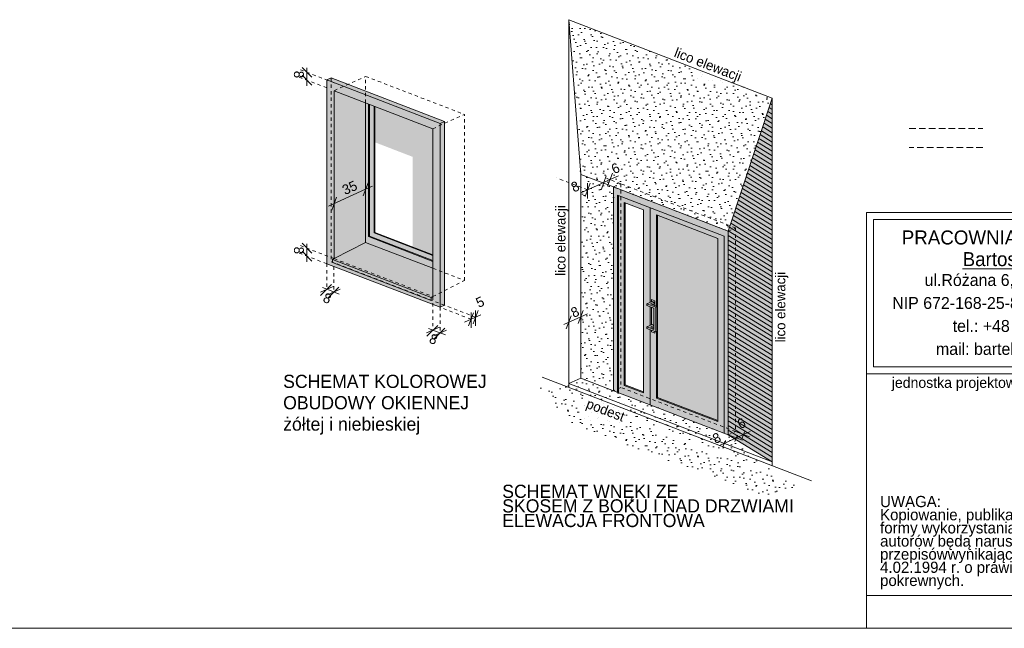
# Model space of a CAD drawing. Extents: x -149893 to 127691, y 5328 to 37028.
# Tile 34 of 88: x 4879 to 19831, y 7328 to 16568. Entities that reach past the tile are written whole.
import ezdxf

# ---------------------------------------------------------------- set-up
doc = ezdxf.new("R2010")
doc.units = 0
doc.header["$MEASUREMENT"] = 0
doc.linetypes.add('Hidden Line', pattern=[100, 50, -50])
doc.linetypes.add('Krawędzie ukryte', pattern=[150, 100, -50])
for name, color, linetype, lineweight in [('Arch drzwi_Nr_Pióra__21', 7, 'Continuous', 13), ('arch izolacje_Nr_Pióra__5', 7, 'Continuous', 13), ('Arch kolorystyka_Nr_Pióra__41', 7, 'Continuous', 25), ('Arch okna_Nr_Pióra__100', 2, 'Continuous', 13), ('Arch okna_Nr_Pióra__19', 255, 'Continuous', 20), ('Arch okna_Nr_Pióra__5', 7, 'Continuous', 13), ('Arch opisy_Nr_Pióra__1', 7, 'Continuous', 25), ('ARCH TABELA_Nr_Pióra__21', 7, 'Continuous', 13), ('ARCH TABELA_Nr_Pióra__7', 7, 'Continuous', 13), ('Arch wymiary_Nr_Pióra__21', 7, 'Continuous', 13), ('Arch wymiary_Nr_Pióra__5', 7, 'Continuous', 13), ('INWENT. DRZWI_Nr_Pióra__21', 7, 'Continuous', 13)]:
    doc.layers.add(name, color=color, linetype=linetype, lineweight=lineweight)
for name, color, linetype, lineweight, true_color in [('arch izolacje_Nr_Pióra__9', 7, 'Continuous', 13, 0x3dad99), ('Arch kolorystyka_Nr_Pióra__54', 7, 'Continuous', 25, 0xbd8b17), ('Arch okna_Nr_Pióra__2', 7, 'Continuous', 13, 0x7f7f7f), ('Arch okna_Nr_Pióra__82', 7, 'Continuous', 20, 0xaaaaaa), ('INWENT.ŚCIANY_Nr_Pióra__2', 7, 'Continuous', 13, 0x7f7f7f)]:
    doc.layers.add(name, color=color, linetype=linetype, lineweight=lineweight, true_color=true_color)
doc.styles.add('GENERATED_STYLE_1', font='txt')
doc.styles.add('GENERATED_STYLE_4', font='txt')
doc.styles.add('GENERATED_STYLE_6', font='txt')
doc.styles.add('GENERATED_STYLE_7', font='txt')
pattern_1 = [(45, (0, 300), (-95.4594, 95.4594), [0, -90, 0, -135]), (110, (300, 300), (126.8585, 46.1727), [0, -66, 0, -114])]

msp = doc.modelspace()

# ---------------------------------------------------------------- hatches: boundary and pattern name
at = {"layer": 'Arch kolorystyka_Nr_Pióra__41', "linetype": 'Continuous', "lineweight": 0, "true_color": 0x000000}
for points in [[(11155.3, 14367.4), (10132.6, 14760.8), (9654.3, 15490.4), (11155.3, 14913.1)], [(11155.3, 12363.1), (11155.3, 14367.4), (10848.2, 14485.5), (10848.2, 12911.7)]]:
    msp.add_hatch(color=18, dxfattribs=at).paths.add_polyline_path(points, flags=0)
at = {"layer": 'Arch kolorystyka_Nr_Pióra__54', "linetype": 'Continuous'}
msp.add_hatch(color=256, dxfattribs=at).paths.add_polyline_path([(15638.9, 13358.2), (16308.5, 15378.7), (16308.5, 9856.2), (15638.9, 10266.3)], flags=0)
at = {"layer": 'Arch okna_Nr_Pióra__100', "linetype": 'Continuous'}
h = msp.add_hatch(color=256, dxfattribs=at)
h.paths.add_polyline_path([(9542.3, 12863.5), (11264.3, 12201.2), (11332.6, 12232.1), (11332.6, 15022.1), (9610.6, 15684.4), (9542.3, 15653.5)], flags=0)
h.paths.add_polyline_path([(9654.3, 12940.4), (9654.3, 15490.4), (11155.3, 14913.1), (11155.3, 12363.1), (11128.6, 12349.4), (11128.6, 12304.4), (9627.6, 12881.7), (9627.6, 12926.7)], flags=0)
msp.add_hatch(color=256, dxfattribs=at).paths.add_polyline_path([(9654.3, 12940.4), (10132.6, 13186.9), (10132.6, 13992.9), (10132.6, 15306.5), (9654.3, 15490.4), (9654.3, 13776.4)], flags=0)
at = {"layer": 'Arch okna_Nr_Pióra__100', "linetype": 'Continuous', "lineweight": 18}
msp.add_hatch(color=54, dxfattribs=at).paths.add_polyline_path([(14565.5, 13599.7), (14565.5, 10834.1), (15478.9, 10482.8), (15478.9, 13248.4)], flags=0)
at = {"layer": 'Arch okna_Nr_Pióra__19', "linetype": 'Continuous'}
h = msp.add_hatch(dxfattribs=at)
h.set_pattern_fill('Carpet', color=256, style=0, pattern_type=2)
h.set_pattern_definition(pattern_1)
h.paths.add_polyline_path([(15638.9, 13358.2), (16308.5, 15378.7), (13216.6, 16567.9), (13398.8, 14219.8), (13398.8, 11127.9), (13897.5, 10936), (13897.5, 14028)], flags=0)
at = {"layer": 'Arch okna_Nr_Pióra__2', "linetype": 'Continuous'}
h = msp.add_hatch(dxfattribs=at)
h.set_pattern_fill('Carpet', color=256, style=0, pattern_type=2)
h.set_pattern_definition(pattern_1)
h.paths.add_polyline_path([(13398.8, 11127.9), (14593.8, 10668.2), (15520.5, 10311.8), (15638.9, 10266.3), (16308.5, 9703.6), (14862.8, 10259.7), (13034.4, 10962.9)], flags=0)
h = msp.add_hatch(dxfattribs=at)
h.set_pattern_fill('Carpet', color=256, style=0, pattern_type=2)
h.set_pattern_definition(pattern_1)
h.paths.add_polyline_path([(16776.1, 9463.8), (12722.5, 11022.8), (13219.2, 10446.2), (16199.4, 9322.9)], flags=0)
at = {"layer": 'Arch okna_Nr_Pióra__82', "linetype": 'Continuous'}
for points in [[(11155.3, 12998.7), (10274.6, 13337.4), (10274.6, 15251.8), (10132.6, 15306.5), (10132.6, 13186.9), (11155.3, 12793.6)], [(9627.6, 12881.7), (11128.6, 12304.4), (11128.6, 12349.4), (11155.3, 12363.1), (11155.3, 12793.6), (10132.6, 13186.9), (9627.6, 12926.7)]]:
    msp.add_hatch(color=256, dxfattribs=at).paths.add_polyline_path(points, flags=0)
h = msp.add_hatch(color=256, dxfattribs=at)
h.paths.add_polyline_path([(15638.9, 13358.2), (15638.9, 10266.3), (13897.5, 10936), (13897.5, 14028)], flags=0)
h.paths.add_polyline_path([(14565.5, 10834.1), (14565.5, 13599.7), (15478.9, 13248.4), (15478.9, 10482.8)], flags=0)
h.paths.add_polyline_path([(14351.5, 12315.3), (14351.5, 12263.7), (14351.5, 10916.4), (14072.5, 11023.7), (14072.5, 13789.3), (14351.5, 13682)], flags=0)

# ---------------------------------------------------------------- linework, layer by layer
at = {"layer": 'Arch drzwi_Nr_Pióra__21', "linetype": 'Continuous'}
for p, q in [((14484.4, 12291.7), (14402.5, 12254.6)), ((14516.2, 12279.5), (14456.1, 12252.3)), ((14516.2, 12279.5), (14484.4, 12291.7)), ((14516.2, 12279.5), (14516.2, 12254.5)), ((14539.4, 12201.9), (14402.5, 12254.6)), ((14402.5, 12229.6), (14402.5, 12254.6)), ((14511.4, 12187.7), (14402.5, 12229.6)), ((14561.3, 12211.8), (14456.1, 12252.3)), ((14516.2, 12254.5), (14485.9, 12240.8)), ((14539.4, 12201.9), (14561.3, 12211.8)), ((14539.4, 11826.9), (14539.4, 12201.9)), ((14561.3, 11836.8), (14561.3, 12211.8)), ((14484.4, 11941.7), (14402.5, 11904.6)), ((14511.4, 11862.7), (14402.5, 11904.6)), ((14402.5, 11879.6), (14402.5, 11904.6)), ((14539.4, 11826.9), (14402.5, 11879.6)), ((14511.4, 11927.4), (14456.1, 11902.3)), ((14511.4, 11881), (14456.1, 11902.3)), ((14511.4, 11931.3), (14484.4, 11941.7)), ((14511.4, 11902.4), (14485.9, 11890.8)), ((14539.4, 11826.9), (14561.3, 11836.8))]:
    msp.add_line(p, q, dxfattribs=at)
at = {"layer": 'arch izolacje_Nr_Pióra__5', "linetype": 'Continuous'}
for p, q in [((13216.6, 16567.9), (16308.5, 15378.7)), ((13216.6, 16567.9), (13398.8, 14219.8)), ((13216.6, 16567.9), (13216.6, 11045.4)), ((15638.9, 13358.2), (16308.5, 15378.7)), ((16308.5, 15378.7), (16308.5, 9856.2)), ((13398.8, 14219.8), (13897.5, 14028)), ((13398.8, 11127.9), (13398.8, 14219.8)), ((13897.5, 14028), (13897.5, 10936)), ((13897.5, 14028), (15638.9, 13358.2)), ((13957.5, 13905.8), (13957.5, 10913)), ((13957.5, 13905.8), (15578.9, 13282.2)), ((13972.5, 13900), (13972.5, 10907.2)), ((14057.5, 13795), (14057.5, 11014.5)), ((14351.5, 13682), (14057.5, 13795)), ((14072.5, 13789.3), (14072.5, 11023.7)), ((14351.5, 10901.4), (14351.5, 13682)), ((14451.5, 12276.8), (14451.5, 13715.8)), ((15478.9, 13248.4), (14551.5, 13605)), ((14551.5, 12215.6), (14551.5, 13605)), ((14565.5, 10834.1), (14565.5, 13599.7)), ((15638.9, 13358.2), (15638.9, 10266.3)), ((15638.9, 10266.3), (15638.9, 13358.2)), ((15478.9, 10467.8), (15478.9, 13248.4)), ((15578.9, 13282.2), (15578.9, 10289.4)), ((14451.5, 11926.8), (14451.5, 12210.7)), ((14451.5, 10723), (14451.5, 11860.7)), ((14551.5, 10824.5), (14551.5, 11832.4)), ((16903.2, 9567.4), (12811.3, 11141.3)), ((13216.6, 11045.4), (13398.8, 11127.9)), ((13897.5, 10936), (13398.8, 11127.9)), ((13216.6, 11045.4), (13216.6, 10985.4)), ((13216.6, 11045.4), (16308.5, 9856.2)), ((15638.9, 10266.3), (13897.5, 10936)), ((14351.5, 10901.4), (14057.5, 11014.5)), ((14351.5, 10916.4), (14072.5, 11023.7)), ((14565.5, 10834.1), (14551.5, 10824.5)), ((15478.9, 10467.8), (14551.5, 10824.5)), ((15478.9, 10482.8), (14565.5, 10834.1)), ((15638.9, 10266.3), (16308.5, 9856.2)), ((16308.5, 9856.2), (16308.5, 9796.2))]:
    msp.add_line(p, q, dxfattribs=at)
at = {"layer": 'arch izolacje_Nr_Pióra__5', "linetype": 'Hidden Line'}
for p, q in [((9654.3, 15610.4), (9119.6, 15816.1)), ((9654.3, 15490.4), (10132.6, 15706.9)), ((10132.6, 15706.9), (11633.6, 15129.6)), ((10132.6, 15306.5), (10132.6, 15706.9)), ((9542.3, 15533.5), (9119.6, 15696.1)), ((9610.6, 15684.4), (9610.6, 12894.4)), ((11155.3, 14913.1), (11633.6, 15129.6)), ((11633.6, 12609.6), (11633.6, 15129.6)), ((13504, 13985.5), (13034.4, 14166.1)), ((14006.8, 14077.5), (13791.3, 14160.4)), ((13897.5, 14028), (14006.8, 14077.5)), ((15748.2, 13407.7), (14006.8, 14077.5)), ((14006.8, 14077.5), (14006.8, 10985.5)), ((15638.9, 13358.2), (13897.5, 14028)), ((15638.9, 13358.2), (15748.2, 13407.7)), ((15638.9, 10266.3), (15638.9, 13358.2)), ((15748.2, 13407.7), (15748.2, 10315.8)), ((9654.3, 12940.4), (9119.6, 13146.1)), ((9542.3, 12863.5), (9119.6, 13026.1)), ((9542.3, 12863.5), (9542.3, 12475)), ((11332.6, 12232.1), (9610.6, 12894.4)), ((9654.3, 12940.4), (11155.3, 12363.1)), ((9651.3, 12821.6), (9651.3, 12433.1)), ((11155.3, 12793.6), (11633.6, 12609.6)), ((11155.3, 12363.1), (11633.6, 12609.6)), ((11155.3, 12363.1), (11155.3, 11854.6)), ((11734, 12020.5), (11264.3, 12201.2)), ((11264.3, 12201.2), (11264.3, 11812.7)), ((11802.3, 12051.5), (11332.6, 12232.1)), ((14006.8, 10985.5), (13897.5, 10936)), ((15748.2, 10315.8), (14006.8, 10985.5)), ((14057.5, 11014.5), (14072.5, 11023.7)), ((15638.9, 10266.3), (15748.2, 10315.8))]:
    msp.add_line(p, q, dxfattribs=at)
at = {"layer": 'arch izolacje_Nr_Pióra__9', "linetype": 'Continuous'}
for p, q in [((9542.3, 15653.5), (9610.6, 15684.4)), ((9542.3, 15653.5), (11264.3, 14991.2)), ((9542.3, 15653.5), (9542.3, 12863.5)), ((9610.6, 15684.4), (11332.6, 15022.1)), ((9654.3, 15490.4), (9654.3, 12940.4)), ((9654.3, 15490.4), (11155.3, 14913.1)), ((16279.6, 15291.5), (16308.5, 15273.8)), ((16299, 15350), (16308.5, 15344.2)), ((16221.4, 15116.1), (16308.5, 15062.7)), ((16240.8, 15174.5), (16308.5, 15133.1)), ((16260.2, 15233), (16308.5, 15203.5)), ((11264.3, 14991.2), (11332.6, 15022.1)), ((11264.3, 14991.2), (11264.3, 12201.2)), ((11332.6, 15022.1), (11332.6, 12232.1)), ((16182.7, 14999.1), (16308.5, 14922)), ((16202, 15057.6), (16308.5, 14992.4)), ((11155.3, 14913.1), (11155.3, 12363.1)), ((16124.5, 14823.6), (16308.5, 14711)), ((16143.9, 14882.1), (16308.5, 14781.3)), ((16163.3, 14940.6), (16308.5, 14851.7)), ((16085.7, 14706.6), (16308.5, 14570.2)), ((16105.1, 14765.1), (16308.5, 14640.6)), ((16027.6, 14531.2), (16308.5, 14359.2)), ((16047, 14589.7), (16308.5, 14429.5)), ((16066.4, 14648.1), (16308.5, 14499.9)), ((15969.5, 14355.7), (16308.5, 14148.1)), ((15988.8, 14414.2), (16308.5, 14218.4)), ((16008.2, 14472.7), (16308.5, 14288.8)), ((15930.7, 14238.7), (16308.5, 14007.4)), ((15950.1, 14297.2), (16308.5, 14077.7)), ((15872.5, 14063.3), (16308.5, 13796.3)), ((15891.9, 14121.8), (16308.5, 13866.6)), ((15911.3, 14180.2), (16308.5, 13937)), ((15833.8, 13946.3), (16308.5, 13655.6)), ((15853.2, 14004.8), (16308.5, 13725.9)), ((15775.6, 13770.8), (16308.5, 13444.5)), ((15795, 13829.3), (16308.5, 13514.9)), ((15814.4, 13887.8), (16308.5, 13585.2)), ((15736.9, 13653.9), (16308.5, 13303.8)), ((15756.2, 13712.3), (16308.5, 13374.1)), ((15678.7, 13478.4), (16308.5, 13092.7)), ((15698.1, 13536.9), (16308.5, 13163.1)), ((15717.5, 13595.4), (16308.5, 13233.4)), ((15639.9, 13361.4), (16308.5, 12952)), ((15659.3, 13419.9), (16308.5, 13022.3)), ((15638.9, 13291.7), (16308.5, 12881.6)), ((15638.9, 13221.3), (16308.5, 12811.3)), ((15638.9, 13151), (16308.5, 12740.9)), ((15638.9, 13080.6), (16308.5, 12670.5)), ((15638.9, 13010.3), (16308.5, 12600.2)), ((9542.3, 12863.5), (11264.3, 12201.2)), ((15638.9, 12939.9), (16308.5, 12529.8)), ((15638.9, 12869.6), (16308.5, 12459.5)), ((15638.9, 12799.2), (16308.5, 12389.1)), ((15638.9, 12728.8), (16308.5, 12318.8)), ((15638.9, 12658.5), (16308.5, 12248.4)), ((15638.9, 12588.1), (16308.5, 12178)), ((15638.9, 12517.8), (16308.5, 12107.7)), ((15638.9, 12517.8), (16308.5, 12107.7)), ((15638.9, 12447.4), (16308.5, 12037.3)), ((15638.9, 12377), (16308.5, 11967)), ((15638.9, 12306.7), (16308.5, 11896.6)), ((11264.3, 12201.2), (11332.6, 12232.1)), ((15638.9, 12236.3), (16308.5, 11826.2)), ((15638.9, 12166), (16308.5, 11755.9)), ((15638.9, 12095.6), (16308.5, 11685.5)), ((15638.9, 12025.2), (16308.5, 11615.2)), ((15638.9, 11954.9), (16308.5, 11544.8)), ((15638.9, 11884.5), (16308.5, 11474.4)), ((15638.9, 11814.2), (16308.5, 11404.1)), ((15638.9, 11743.8), (16308.5, 11333.7)), ((15638.9, 11673.5), (16308.5, 11263.4)), ((15638.9, 11603.1), (16308.5, 11193)), ((15638.9, 11532.7), (16308.5, 11122.7)), ((15638.9, 11462.4), (16308.5, 11052.3)), ((15638.9, 11392), (16308.5, 10981.9)), ((15638.9, 11321.7), (16308.5, 10911.6)), ((15638.9, 11251.3), (16308.5, 10841.2)), ((15638.9, 11180.9), (16308.5, 10770.9)), ((15638.9, 11110.6), (16308.5, 10700.5)), ((15638.9, 11040.2), (16308.5, 10630.1)), ((15638.9, 10969.9), (16308.5, 10559.8)), ((15638.9, 10899.5), (16308.5, 10489.4)), ((15638.9, 10829.1), (16308.5, 10419.1)), ((15638.9, 10758.8), (16308.5, 10348.7)), ((15638.9, 10688.4), (16308.5, 10278.3)), ((15638.9, 10618.1), (16308.5, 10208)), ((15638.9, 10547.7), (16308.5, 10137.6)), ((15638.9, 10477.4), (16308.5, 10067.3)), ((15638.9, 10407), (16308.5, 9996.9)), ((15638.9, 10336.6), (16308.5, 9926.6))]:
    msp.add_line(p, q, dxfattribs=at)
at = {"layer": 'Arch okna_Nr_Pióra__5', "linetype": 'Continuous'}
for p, q in [((10132.6, 13186.9), (10132.6, 15306.5)), ((10174.6, 13275.8), (10174.6, 15290.3)), ((10189.6, 13282.6), (10189.6, 15284.5)), ((10259.6, 13330.6), (10259.6, 15257.6)), ((10274.6, 13337.4), (10274.6, 15251.8)), ((10259.6, 13330.6), (10274.6, 13337.4)), ((10259.6, 13330.6), (11155.3, 12986.1)), ((10274.6, 13337.4), (11155.3, 12998.7)), ((9654.3, 12940.4), (10132.6, 13186.9)), ((10132.6, 13186.9), (11155.3, 12793.6)), ((10174.6, 13275.8), (10189.6, 13282.6)), ((10174.6, 13275.8), (11155.3, 12898.6)), ((10189.6, 13282.6), (11155.3, 12911.1)), ((9654.3, 12940.4), (9627.6, 12926.7)), ((9627.6, 12926.7), (9627.6, 12881.7)), ((9627.6, 12926.7), (11128.6, 12349.4)), ((11128.6, 12304.4), (9627.6, 12881.7)), ((11155.3, 12363.1), (11128.6, 12349.4)), ((11128.6, 12349.4), (11128.6, 12304.4))]:
    msp.add_line(p, q, dxfattribs=at)
at = {"layer": 'ARCH TABELA_Nr_Pióra__21', "linetype": 'Continuous'}
for p, q in [((17740.1, 13639.5), (22633.7, 13639.5)), ((17740.1, 11192.7), (17740.1, 13639.5)), ((17740.1, 7828.4), (17740.1, 13639.5)), ((17740.1, 13639.5), (35240.1, 13639.5)), ((17846.5, 11299.1), (17846.5, 13533.1)), ((17846.5, 13533.1), (22527.3, 13533.1)), ((17846.5, 11299.1), (22527.3, 11299.1)), ((17740.1, 11192.7), (22633.7, 11192.7)), ((17740.1, 7828.4), (22633.7, 7828.4)), ((17740.1, 7328.4), (17740.1, 7828.4)), ((17740.1, 7328.4), (17740.1, 7828.4)), ((17740.1, 7328.4), (17740.1, 7828.4)), ((35740.1, 7328.4), (-21259.9, 7328.4))]:
    msp.add_line(p, q, dxfattribs=at)
at = {"layer": 'Arch wymiary_Nr_Pióra__5', "linetype": 'Continuous'}
for p, q in [((9316.4, 15694.2), (9166.4, 15844.2)), ((9166.4, 15724.2), (9316.4, 15574.2)), ((9241.4, 15724.2), (9241.4, 15836.7)), ((9241.4, 15564.2), (9241.4, 15724.2)), ((13807.5, 14040.5), (13882.3, 14239)), ((10095.2, 13893.6), (10170, 14092.1)), ((13541.4, 14084.7), (13466.6, 13886.2)), ((13504, 13853.6), (13504, 14088)), ((13868.4, 14150.4), (13649.8, 14051.5)), ((13712.6, 13997.6), (13787.4, 14196.1)), ((13970.9, 14196.8), (13868.4, 14150.4)), ((9569.8, 13738.1), (10132.6, 13992.9)), ((10132.6, 13992.9), (10235.1, 14039.3)), ((13504, 13985.5), (13401.5, 13939.1)), ((13649.8, 14051.5), (13504, 13985.5)), ((9691.7, 13875.6), (9616.9, 13677.1)), ((9316.4, 13024.2), (9166.4, 13174.2)), ((9241.4, 13054.2), (9241.4, 13166.7)), ((9166.4, 13054.2), (9316.4, 12904.2)), ((9241.4, 12894.2), (9241.4, 13054.2)), ((9639.2, 12518.1), (9445.4, 12431.9)), ((9448.4, 12382.4), (9615.2, 12547)), ((9581.3, 12460), (9476.3, 12500.4)), ((9554.4, 12390), (9748.2, 12476.2)), ((9557.4, 12340.5), (9724.3, 12505.1)), ((9730.6, 12402.6), (9581.3, 12460)), ((11771.3, 12119.8), (11696.6, 11921.3)), ((11734, 11888.7), (11734, 12123)), ((11764.9, 11952.2), (11839.7, 12150.7)), ((11802.3, 11919.6), (11802.3, 12153.9)), ((13361.4, 11956), (13436.2, 12154.5)), ((11734, 12020.5), (11631.5, 11974.1)), ((11879.7, 12086.5), (11734, 12020.5)), ((13139.9, 11938), (13398.8, 12055.2)), ((13254, 12072), (13179.2, 11873.5)), ((13398.8, 12055.2), (13501.3, 12101.6)), ((11252.2, 11897.7), (11058.4, 11811.6)), ((11061.4, 11762), (11228.2, 11926.6)), ((11194.3, 11839.6), (11089.3, 11880)), ((11167.4, 11769.6), (11361.2, 11855.8)), ((11170.4, 11720.1), (11337.3, 11884.7)), ((11343.6, 11782.2), (11194.3, 11839.6)), ((15652.6, 10169.5), (15506.9, 10103.5)), ((15595.7, 10178.9), (15558.9, 10081.1)), ((15638.9, 10266.3), (15853.3, 10183.8)), ((15871.3, 10268.4), (15652.6, 10169.5)), ((15741.1, 10163.6), (15777.9, 10261.3)), ((15748.2, 10315.8), (15962.6, 10233.3)), ((15850.4, 10213.1), (15887.2, 10310.8)), ((15973.8, 10314.8), (15871.3, 10268.4))]:
    msp.add_line(p, q, dxfattribs=at)
at = {"layer": 'INWENT. DRZWI_Nr_Pióra__21', "linetype": 'Continuous'}
for p, q in [((14526.2, 12298.7), (14476.2, 12318)), ((14476.2, 12288), (14476.2, 12318)), ((14526.2, 12225.3), (14526.2, 12298.7)), ((14476.2, 11938), (14476.2, 12201.2)), ((14511.4, 11862.7), (14511.4, 12187.7)), ((14476.2, 11827.4), (14476.2, 11851.2)), ((14476.2, 11827.4), (14526.2, 11808.1)), ((14526.2, 11808.1), (14526.2, 11832))]:
    msp.add_line(p, q, dxfattribs=at)
at = {"layer": 'INWENT.ŚCIANY_Nr_Pióra__2', "linetype": 'Krawędzie ukryte'}
for p, q in [((18386.2, 14918), (19506.2, 14918)), ((19506.2, 14628), (18386.2, 14628))]:
    msp.add_line(p, q, dxfattribs=at)

# ---------------------------------------------------------------- texts
at = {"layer": 'Arch opisy_Nr_Pióra__1', "linetype": 'Continuous', "char_height": 200, "width": 4696.348, "attachment_point": 1, "style": 'GENERATED_STYLE_4'}
for s, insert, line_spacing_factor in [('{SCHEMAT KOLOROWEJ\\POBUDOWY OKIENNEJ\\Pżółtej i niebieskiej}', (8880.1, 11177.2), 0.971904), ('{SCHEMAT WNĘKI ZE \\PSKOSEM Z BOKU I NAD DRZWIAMI\\PELEWACJA FRONTOWA}', (12206.9, 9508.3), 0.664767)]:
    msp.add_mtext(s, dxfattribs=dict(at, insert=insert, line_spacing_factor=line_spacing_factor))
at = {"layer": 'ARCH TABELA_Nr_Pióra__7', "linetype": 'Continuous', "insert": (20186.9, 13368.2), "char_height": 212.766, "attachment_point": 2, "line_spacing_factor": 0.926719, "style": 'GENERATED_STYLE_7'}
msp.add_mtext('{PRACOWNIA PROJEKTOWA\\P\\LBartosz Balejko}', dxfattribs=at)
at = {"layer": 'ARCH TABELA_Nr_Pióra__7', "linetype": 'Continuous', "style": 'GENERATED_STYLE_6'}
for s, insert, char_height, width, attachment_point, line_spacing_factor in [('{ul.Różana 6, 78-300 Świdwin\\PNIP 672-168-25-82 Regon 331349321\\Ptel.: +48 501 059 462\\Pmail: bartekbalejko@o2.pl}', (20186.9, 12706.3), 180.852, 7974.447, 2, 1.156383), ('{UWAGA:\\PKopiowanie, publikacje oraz wszelkie inne formy wykorzystania projektu bez zgody autorów będą naruszeniem przepisówwynikających z Ustawy z dnia 4.02.1994 r. o prawie autorskim i prawach pokrewnych.}', (17945.2, 9338.1), 170.2128, 4483.408, 1, 0.703415)]:
    msp.add_mtext(s, dxfattribs=dict(at, insert=insert, char_height=char_height, width=width, attachment_point=attachment_point, line_spacing_factor=line_spacing_factor))
at = {"layer": 'ARCH TABELA_Nr_Pióra__7', "linetype": 'Continuous', "insert": (18123, 11138.1), "char_height": 159.58, "attachment_point": 1, "style": 'GENERATED_STYLE_6'}
msp.add_mtext('{jednostka projektowa:}', dxfattribs=at)
at = {"layer": 'Arch wymiary_Nr_Pióra__21', "linetype": 'Continuous', "char_height": 150, "style": 'GENERATED_STYLE_1'}
for s, insert, attachment_point, rotation in [('{lico elewacji}', (14788.5, 15967.5), 7, 338.96249), ('{8}', (9042, 15792.1), 7, 270), ('{6}', (13908.3, 14218.8), 7, 24.35474), ('{35}', (9820.4, 13902), 7, 24.35474), ('{8}', (13295.2, 13941.3), 7, 24.35474), ('{lico elewacji}', (13212.6, 13750.7), 9, 90), ('{8}', (9042, 13122.1), 7, 270), ('{lico elewacji}', (16551.6, 12739.5), 9, 90), ('{8}', (9470.1, 12287.3), 7, 338.96249), ('{5}', (11851, 12189.3), 7, 24.35474), ('{8}', (13292.8, 12037.3), 7, 24.35474), ('{8}', (11083.1, 11666.9), 7, 338.96249), ('{podest}', (13452.1, 10637.2), 7, 338.96249), ('{6}', (15821.7, 10348.9), 7, 24.35474), ('{8}', (15444.7, 10123.5), 7, 24.35474)]:
    msp.add_mtext(s, dxfattribs=dict(at, insert=insert, attachment_point=attachment_point, rotation=rotation))

doc.saveas('drawing.dxf')
